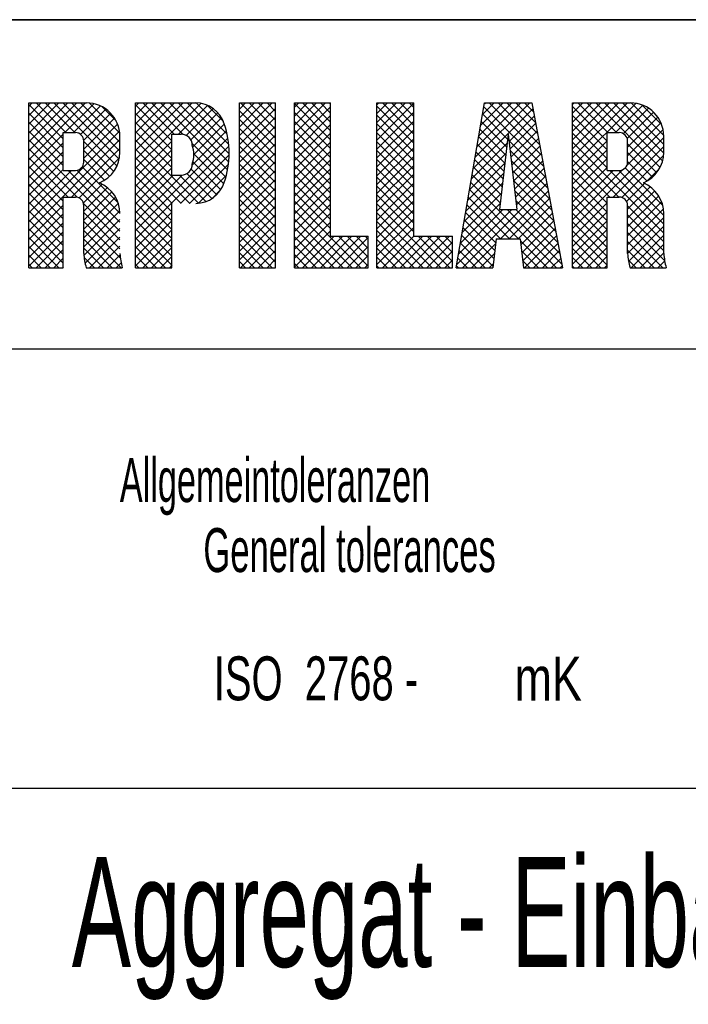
# Model space of a CAD drawing. Header units: millimetres. Extents: x 0 to 1189, y 0 to 841.
# Tile 159 of 217: x 1013 to 1043, y 40 to 85. Entities that reach past the tile are written whole.
import ezdxf
from ezdxf.enums import TextEntityAlignment as Align

# ---------------------------------------------------------------- set-up
doc = ezdxf.new("R2010")
doc.units = ezdxf.units.MM
doc.header["$LTSCALE"] = 65.395
doc.layers.get('0').update_dxf_attribs({"linetype": 'CONTINUOUS'})
doc.styles.get("Standard").update_dxf_attribs({"font": 'txt', "width": 0.6})
doc.styles.add('TEXTSTYLE_3', font='txt', dxfattribs={"width": 0.8})

# ---------------------------------------------------------------- blocks, each defined once
blk = doc.blocks.new('*T2300')
at = {"color": 5, "linetype": 'Continuous'}
for p, q in [((0, 0), (187, 0)), ((0, 0), (0, -75)), ((187, 0), (187, -75)), ((0, -75), (187, -75))]:
    blk.add_line(p, q, dxfattribs=at)
at = {"color": 2, "linetype": 'Continuous', "style": 'TEXTSTYLE_3'}
for s, width, p in [('8M34DF_GENSET', 0.688645, (73.4, -6.75)), ('1.0', 0.547619, (121.614, -6.75)), ('8M34DF_GENSET', 0.688645, (73.4, -13.25)), ('1.0', 0.547619, (121.614, -13.25))]:
    blk.add_text(s, height=5, dxfattribs=dict(at, width=width)).set_placement(p)
for s, width, p in [('W882', 0.833333, (81.679, -22.5)), ('1:25', 0.511905, (128.405, -22.5)), ('-', 0.619048, (11, -72.75))]:
    blk.add_text(s, height=5, dxfattribs=dict(at, width=width)).set_placement(p, align=Align.CENTER)
for s, width, p in [('~80000', 0.690476, (185.6, -22.5)), ('1', 0.47619, (185.6, -62.75)), ('1', 0.47619, (185.6, -73.25))]:
    blk.add_text(s, height=5, dxfattribs=dict(at, width=width)).set_placement(p, align=Align.RIGHT)
at = {"color": 5, "linetype": 'Continuous', "width": 0.761905}
blk.add_text('mK', height=2, dxfattribs=at).set_placement((45.071, -31), align=Align.CENTER)
at = {"color": 7, "linetype": 'Continuous', "style": 'TEXTSTYLE_3'}
for s, width, p in [('Aggregat - Einbauzeichnung', 0.604396, (23.4, -43.125)), ('DIESEL GEN SET INSTALLATION DRAWING', 0.689116, (23.4, -51.875))]:
    blk.add_text(s, height=5, dxfattribs=dict(at, width=width)).set_placement(p)
at = {"color": 7, "linetype": 'Continuous', "style": 'TEXTSTYLE_3', "width": 0.688645}
blk.add_text('8M34DF GENSET', height=5, dxfattribs=at).set_placement((121.5, -72.75), align=Align.CENTER)

msp = doc.modelspace()

# ---------------------------------------------------------------- linework, layer by layer
at = {"color": 6, "linetype": 'Continuous'}
for p, q in [((1179, 85), (992, 85)), ((1179, 70), (992, 70))]:
    msp.add_line(p, q, dxfattribs=at)
at = {"color": 5, "linetype": 'Continuous'}
for p, q in [((1013.44054, 81.20969), (1016.07131, 81.20969)), ((1013.44054, 73.70637), (1013.44054, 81.20969)), ((1013.44054, 81.18894), (1013.46129, 81.20969)), ((1013.60216, 81.20969), (1013.44054, 81.04807)), ((1014.00623, 81.20969), (1013.44054, 80.644)), ((1014.4103, 81.20969), (1013.44054, 80.23993)), ((1014.81437, 81.20969), (1013.44054, 79.83586)), ((1015.21844, 81.20969), (1013.44054, 79.43178)), ((1015.62252, 81.20969), (1013.44054, 79.02771)), ((1016.02659, 81.20969), (1013.44054, 78.62364)), ((1015.12952, 79.85638), (1013.77621, 81.20969)), ((1015.53359, 79.85638), (1014.18028, 81.20969)), ((1017.45314, 78.3409), (1014.58435, 81.20969)), ((1017.55362, 78.64449), (1014.98842, 81.20969)), ((1016.39559, 81.17462), (1015.07735, 79.85638)), ((1017.58821, 79.01398), (1015.3925, 81.20969)), ((1017.58821, 79.41805), (1015.79657, 81.20969)), ((1017.58217, 79.82815), (1016.20669, 81.20363)), ((1018.30334, 81.20969), (1021.04138, 81.20969)), ((1018.30334, 73.70639), (1018.30334, 81.20969)), ((1018.45101, 81.20969), (1018.30334, 81.06201)), ((1018.85508, 81.20969), (1018.30334, 80.65794)), ((1019.25916, 81.20969), (1018.30334, 80.25387)), ((1019.66323, 81.20969), (1018.30334, 79.8498)), ((1020.0673, 81.20969), (1018.30334, 79.44573)), ((1020.47137, 81.20969), (1018.30334, 79.04166)), ((1020.87544, 81.20969), (1018.30334, 78.63758)), ((1021.2615, 81.19168), (1018.30334, 78.23351)), ((1020.04987, 79.78489), (1018.62507, 81.20969)), ((1020.46102, 79.7778), (1019.02914, 81.20969)), ((1022.48572, 78.15718), (1019.43321, 81.20969)), ((1022.53723, 78.50974), (1019.83728, 81.20969)), ((1022.55815, 78.89289), (1020.24135, 81.20969)), ((1022.53947, 79.31563), (1020.64542, 81.20969)), ((1022.4645, 79.79468), (1021.04952, 81.20966)), ((1023.02309, 81.20969), (1024.66788, 81.20969)), ((1023.02309, 73.70639), (1023.02309, 81.20969)), ((1023.29987, 81.20969), (1023.02309, 80.93291)), ((1023.70394, 81.20969), (1023.02309, 80.52884)), ((1024.10801, 81.20969), (1023.02309, 80.12477)), ((1024.51208, 81.20969), (1023.02309, 79.7207)), ((1024.66788, 79.61166), (1023.06985, 81.20969)), ((1024.66788, 80.01573), (1023.47392, 81.20969)), ((1024.66788, 80.4198), (1023.87799, 81.20969)), ((1024.66788, 80.82387), (1024.28206, 81.20969)), ((1024.66788, 73.70639), (1024.66788, 81.20969)), ((1025.52601, 81.20969), (1027.17077, 81.20969)), ((1025.52601, 73.70639), (1025.52601, 81.20969)), ((1025.72429, 81.20969), (1025.52601, 81.01141)), ((1026.12836, 81.20969), (1025.52601, 80.60734)), ((1026.53244, 81.20969), (1025.52601, 80.20327)), ((1026.93651, 81.20969), (1025.52601, 79.79919)), ((1027.17077, 79.53319), (1025.52601, 81.17795)), ((1027.17077, 79.93726), (1025.89835, 81.20969)), ((1027.17077, 80.34134), (1026.30242, 81.20969)), ((1027.17077, 80.74541), (1026.70649, 81.20969)), ((1027.17077, 81.14948), (1027.11056, 81.20969)), ((1027.17077, 75.13663), (1027.17077, 81.20969)), ((1029.28038, 81.20969), (1030.96093, 81.20969)), ((1029.28038, 73.70639), (1029.28038, 81.20969)), ((1029.36093, 81.20969), (1029.28038, 81.12914)), ((1029.765, 81.20969), (1029.28038, 80.72507)), ((1030.16908, 81.20969), (1029.28038, 80.32099)), ((1030.57315, 81.20969), (1029.28038, 79.91692)), ((1030.96093, 81.1934), (1029.28038, 79.51285)), ((1030.96093, 79.78375), (1029.53499, 81.20969)), ((1030.96093, 80.18782), (1029.93906, 81.20969)), ((1030.96093, 80.59189), (1030.34313, 81.20969)), ((1030.96093, 80.99596), (1030.7472, 81.20969)), ((1030.96093, 75.13663), (1030.96093, 81.20969)), ((1032.89172, 73.70639), (1034.17891, 81.20969)), ((1036.23014, 81.20969), (1033.75416, 78.7337)), ((1035.82607, 81.20969), (1033.83783, 79.22144)), ((1035.422, 81.20969), (1033.9215, 79.70919)), ((1035.01793, 81.20969), (1034.00517, 80.19693)), ((1034.61386, 81.20969), (1034.08885, 80.68467)), ((1034.20979, 81.20969), (1034.17252, 81.17242)), ((1034.17891, 81.20969), (1036.3243, 81.20969)), ((1036.76725, 78.82628), (1034.38384, 81.20969)), ((1036.67501, 79.32259), (1034.78791, 81.20969)), ((1036.58277, 79.8189), (1035.19198, 81.20969)), ((1036.49053, 80.31521), (1035.59605, 81.20969)), ((1036.3983, 80.81151), (1036.00012, 81.20969)), ((1036.3243, 81.20969), (1037.71876, 73.70639)), ((1038.18357, 81.20969), (1040.81436, 81.20969)), ((1038.18357, 73.70637), (1038.18357, 81.20969)), ((1038.2505, 81.20969), (1038.18357, 81.14276)), ((1038.65457, 81.20969), (1038.18357, 80.73869)), ((1039.05864, 81.20969), (1038.18357, 80.33461)), ((1039.46271, 81.20969), (1038.18357, 79.93054)), ((1039.86678, 81.20969), (1038.18357, 79.52647)), ((1040.27085, 81.20969), (1038.18357, 79.1224)), ((1040.67492, 81.20969), (1038.18357, 78.71833)), ((1041.05912, 81.18981), (1038.18357, 78.31426)), ((1039.77785, 79.85638), (1038.42455, 81.20969)), ((1040.18193, 79.85638), (1038.82862, 81.20969)), ((1042.16542, 78.27696), (1039.23269, 81.20969)), ((1042.27806, 78.56839), (1039.63676, 81.20969)), ((1042.33056, 78.91996), (1040.04083, 81.20969)), ((1042.33127, 79.32332), (1040.44491, 81.20969)), ((1042.33088, 79.72779), (1040.84938, 81.20928)), ((1015.01378, 79.56805), (1013.44054, 81.14129)), ((1015.01378, 79.16398), (1013.44054, 80.73722)), ((1016.69884, 81.0738), (1015.48142, 79.85638)), ((1016.95489, 80.92578), (1015.80183, 79.77272)), ((1017.17091, 80.73772), (1015.94211, 79.50893)), ((1017.41201, 80.40239), (1016.78093, 81.03347)), ((1019.94809, 79.48259), (1018.30334, 81.12734)), ((1019.94809, 79.07852), (1018.30334, 80.72327)), ((1021.57432, 81.10043), (1020.25878, 79.78489)), ((1021.83255, 80.95458), (1020.60698, 79.72901)), ((1022.04585, 80.76382), (1020.81285, 79.53081)), ((1022.29479, 80.36846), (1021.55454, 81.10871)), ((1024.66788, 80.96141), (1023.02309, 79.31663)), ((1024.66788, 79.20759), (1023.02309, 80.85237)), ((1027.17077, 81.03988), (1025.52601, 79.39512)), ((1027.17077, 79.12912), (1025.52601, 80.77388)), ((1030.96093, 79.37967), (1029.28038, 81.06022)), ((1030.96093, 80.78933), (1029.28038, 79.10878)), ((1036.37287, 80.94834), (1033.67048, 78.24596)), ((1035.22579, 79.5596), (1034.09058, 80.6948)), ((1036.85948, 78.32997), (1034.14975, 81.0397)), ((1039.75686, 79.4733), (1038.18357, 81.0466)), ((1041.37547, 81.10209), (1040.12976, 79.85638)), ((1041.64167, 80.96422), (1040.488, 79.81055)), ((1041.86676, 80.78524), (1040.66984, 79.58832)), ((1042.2331, 80.22964), (1041.35123, 81.11151)), ((1015.01378, 78.7599), (1013.44054, 80.33314)), ((1017.34848, 80.51123), (1015.94344, 79.10618)), ((1019.94809, 78.67445), (1018.30334, 80.3192)), ((1022.21588, 80.52977), (1020.89978, 79.21367)), ((1022.33803, 80.24785), (1020.94925, 78.85907)), ((1024.66788, 80.55734), (1023.02309, 78.91256)), ((1024.66788, 78.80352), (1023.02309, 80.4483)), ((1027.17077, 80.63581), (1025.52601, 78.99105)), ((1027.17077, 78.72505), (1025.52601, 80.3698)), ((1030.96093, 78.9756), (1029.28038, 80.65615)), ((1030.96093, 80.38525), (1029.28038, 78.70471)), ((1030.96093, 78.57153), (1029.28038, 80.25208)), ((1035.18425, 79.19707), (1034.03141, 80.3499)), ((1036.43619, 80.6076), (1035.28881, 79.46021)), ((1036.49952, 80.26685), (1035.33035, 79.09768)), ((1039.75686, 79.06923), (1038.18357, 80.64253)), ((1042.05343, 80.56784), (1040.68649, 79.2009)), ((1042.19991, 80.31025), (1040.68649, 78.79682)), ((1015.01378, 78.35583), (1013.44054, 79.92907)), ((1017.57035, 79.92495), (1013.44054, 75.79514)), ((1015.01378, 79.85638), (1015.56421, 79.85638)), ((1015.01378, 78.1401), (1015.01378, 79.85638)), ((1017.48475, 80.24342), (1015.94344, 78.70211)), ((1019.94809, 78.27038), (1018.30334, 79.91513)), ((1022.4309, 79.93665), (1020.87576, 78.38151)), ((1024.66788, 80.15327), (1023.02309, 78.50849)), ((1024.66788, 78.39945), (1023.02309, 80.04423)), ((1027.17077, 80.23174), (1025.52601, 78.58698)), ((1027.17077, 78.32098), (1025.52601, 79.96573)), ((1027.17077, 79.82766), (1025.52601, 78.18291)), ((1030.96093, 79.98118), (1029.28038, 78.30064)), ((1030.96093, 78.16746), (1029.28038, 79.84801)), ((1035.14271, 78.83453), (1033.97225, 80.005)), ((1036.56285, 79.92611), (1035.37189, 78.73515)), ((1039.75686, 78.66516), (1038.18357, 80.23846)), ((1039.75686, 78.26109), (1038.18357, 79.83439)), ((1039.75686, 79.85638), (1040.30727, 79.85638)), ((1039.75686, 78.1401), (1039.75686, 79.85638)), ((1042.29879, 80.00505), (1040.64933, 78.35559)), ((1015.01378, 79.79281), (1013.44054, 78.21957)), ((1017.58821, 79.53874), (1013.44054, 75.39107)), ((1017.58821, 75.37734), (1013.44054, 79.525)), ((1015.01378, 79.38874), (1013.44054, 77.8155)), ((1015.94344, 78.51933), (1015.94344, 79.47716)), ((1017.3054, 78.08457), (1015.94344, 79.44653)), ((1017.58821, 78.96664), (1017.58821, 79.69277)), ((1022.50148, 79.60315), (1018.30334, 75.40502)), ((1021.16992, 76.64447), (1018.30334, 79.51106)), ((1019.94809, 79.4742), (1018.30334, 77.82944)), ((1019.94809, 79.78489), (1020.37717, 79.78489)), ((1019.94809, 77.92558), (1019.94809, 79.78489)), ((1022.40911, 77.82971), (1020.87068, 79.36814)), ((1024.66788, 79.7492), (1023.02309, 78.10442)), ((1024.66788, 77.99538), (1023.02309, 79.64016)), ((1027.17077, 77.91691), (1025.52601, 79.56166)), ((1027.17077, 79.42359), (1025.52601, 77.77884)), ((1030.96093, 79.57711), (1029.28038, 77.89657)), ((1030.96093, 77.76339), (1029.28038, 79.44393)), ((1035.20477, 79.37617), (1033.58681, 77.75821)), ((1035.10117, 78.472), (1033.91308, 79.66009)), ((1035.2516, 79.78489), (1034.85828, 76.35231)), ((1035.2516, 79.78489), (1035.64492, 76.35231)), ((1036.95172, 77.83366), (1035.2841, 79.50128)), ((1036.62617, 79.58536), (1035.41343, 78.37262)), ((1042.33127, 79.63346), (1038.18357, 75.48576)), ((1039.75686, 79.48348), (1038.18357, 77.91019)), ((1042.33127, 75.28261), (1038.18357, 79.43031)), ((1040.68649, 78.51933), (1040.68649, 79.47716)), ((1042.00789, 78.03042), (1040.68649, 79.35182)), ((1042.33127, 78.96664), (1042.33127, 79.69277)), ((1015.64597, 76.9155), (1013.44054, 79.12093)), ((1015.01378, 78.98467), (1013.44054, 77.41143)), ((1017.58821, 79.13467), (1015.37796, 76.92442)), ((1017.11759, 77.86831), (1015.94344, 79.04246)), ((1022.54578, 79.24339), (1018.30334, 75.00094)), ((1020.77197, 76.63836), (1018.30334, 79.10699)), ((1019.94809, 79.07012), (1018.30334, 77.42537)), ((1024.66788, 79.34513), (1023.02309, 77.70034)), ((1024.66788, 77.5913), (1023.02309, 79.23609)), ((1024.66788, 78.94106), (1023.02309, 77.29627)), ((1027.17077, 77.51284), (1025.52601, 79.15759)), ((1027.17077, 79.01952), (1025.52601, 77.37477)), ((1030.96093, 79.17304), (1029.28038, 77.4925)), ((1030.96093, 77.35932), (1029.28038, 79.03986)), ((1035.15248, 78.91981), (1033.50314, 77.27047)), ((1035.01808, 77.74694), (1033.79474, 78.97029)), ((1035.05962, 78.10947), (1033.85391, 79.31519)), ((1037.04396, 77.33735), (1035.33639, 79.04492)), ((1036.6895, 79.24462), (1035.45497, 78.01009)), ((1036.75283, 78.90387), (1035.49651, 77.64755)), ((1039.75686, 79.07941), (1038.18357, 77.50612)), ((1040.28539, 76.92442), (1038.18357, 79.02624)), ((1042.33127, 79.22939), (1040.0263, 76.92442)), ((1041.81109, 77.82315), (1040.68649, 78.94775)), ((1015.23298, 76.92442), (1013.44054, 78.71686)), ((1015.01378, 78.5806), (1013.44054, 77.00736)), ((1017.56609, 78.70848), (1015.73923, 76.88162)), ((1016.89134, 77.69049), (1015.94344, 78.63839)), ((1020.36789, 76.63836), (1018.30334, 78.70292)), ((1019.94809, 78.66605), (1018.30334, 77.0213)), ((1022.55762, 78.85116), (1020.34482, 76.63836)), ((1022.1766, 77.25408), (1020.90703, 78.52365)), ((1022.31171, 77.52304), (1020.9489, 78.88585)), ((1024.66788, 77.18723), (1023.02309, 78.83202)), ((1024.66788, 78.53698), (1023.02309, 76.8922)), ((1027.17077, 77.10877), (1025.52601, 78.75352)), ((1027.17077, 78.61545), (1025.52601, 76.9707)), ((1030.96093, 78.76897), (1029.28038, 77.08843)), ((1030.96093, 76.95525), (1029.28038, 78.63579)), ((1035.10018, 78.46345), (1033.41947, 76.78273)), ((1034.97654, 77.38441), (1033.73557, 78.62538)), ((1037.1362, 76.84105), (1035.38868, 78.58856)), ((1036.81615, 78.56313), (1035.53805, 77.28502)), ((1039.75686, 78.67534), (1038.18357, 77.10205)), ((1039.88132, 76.92442), (1038.18357, 78.62217)), ((1042.32398, 78.81803), (1040.4148, 76.90885)), ((1041.5756, 77.65457), (1040.68649, 78.54368)), ((1015.01378, 76.73955), (1013.44054, 78.31279)), ((1015.01378, 78.17653), (1013.44054, 76.60329)), ((1015.38143, 78.1401), (1013.44054, 76.19922)), ((1015.01378, 78.1401), (1015.56421, 78.1401)), ((1017.58821, 75.78141), (1015.22951, 78.1401)), ((1017.58814, 76.18554), (1015.62815, 78.14553)), ((1017.50078, 76.67697), (1015.8753, 78.30246)), ((1019.96382, 76.63836), (1018.30334, 78.29885)), ((1019.94809, 78.26198), (1018.30334, 76.61723)), ((1022.52659, 78.41606), (1020.7489, 76.63836)), ((1021.99531, 77.0313), (1020.82471, 78.2019)), ((1024.66788, 76.78316), (1023.02309, 78.42794)), ((1024.66788, 78.13291), (1023.02309, 76.48813)), ((1024.66788, 76.37909), (1023.02309, 78.02387)), ((1027.17077, 76.7047), (1025.52601, 78.34945)), ((1027.17077, 78.21138), (1025.52601, 76.56663)), ((1030.96093, 78.3649), (1029.28038, 76.68435)), ((1030.96093, 76.55118), (1029.28038, 78.23172)), ((1035.04789, 78.00708), (1033.33579, 76.29498)), ((1034.935, 77.02188), (1033.67641, 78.28048)), ((1037.22843, 76.34474), (1035.44098, 78.1322)), ((1036.87948, 78.22238), (1035.57959, 76.92249)), ((1039.75686, 78.27127), (1038.18357, 76.69797)), ((1039.75686, 76.64481), (1038.18357, 78.2181)), ((1040.47101, 78.17727), (1038.18357, 75.88983)), ((1040.02977, 78.1401), (1038.18357, 76.2939)), ((1039.75686, 78.1401), (1040.30727, 78.1401)), ((1042.33127, 75.68668), (1039.87785, 78.1401)), ((1042.33127, 76.09075), (1040.28192, 78.1401)), ((1042.28504, 76.54105), (1040.57517, 78.25092)), ((1042.14088, 78.23086), (1041.55014, 77.64012)), ((1015.01378, 76.33548), (1013.44054, 77.90872)), ((1020.42182, 77.92757), (1018.30334, 75.80909)), ((1020.01576, 77.92558), (1018.30334, 76.21316)), ((1019.94809, 76.25002), (1018.30334, 77.89478)), ((1019.94809, 77.92558), (1020.37717, 77.92558)), ((1021.50007, 76.7184), (1020.29289, 77.92558)), ((1021.77091, 76.85163), (1020.629, 77.99354)), ((1022.43256, 77.91796), (1021.158, 76.64339)), ((1024.66788, 77.72884), (1023.02309, 76.08406)), ((1024.66788, 75.97502), (1023.02309, 77.6198)), ((1027.17077, 76.30062), (1025.52601, 77.94538)), ((1027.17077, 77.80731), (1025.52601, 76.16255)), ((1030.96093, 77.96083), (1029.28038, 76.28028)), ((1030.96093, 76.14711), (1029.28038, 77.82765)), ((1030.96093, 77.55676), (1029.28038, 75.87621)), ((1037.44236, 73.70639), (1033.55807, 77.59067)), ((1034.89346, 76.65935), (1033.61724, 77.93558)), ((1037.32067, 75.84843), (1035.49327, 77.67583)), ((1036.9428, 77.88164), (1035.62113, 76.55996)), ((1039.75686, 76.24073), (1038.18357, 77.81403)), ((1015.01378, 75.93141), (1013.44054, 77.50465)), ((1016.77493, 77.51325), (1015.92468, 76.663)), ((1017.01933, 77.35357), (1015.94344, 76.27768)), ((1017.22459, 77.15477), (1015.94344, 75.87361)), ((1019.94809, 75.84595), (1018.30334, 77.4907)), ((1022.18355, 77.26488), (1021.76925, 76.85057)), ((1024.66788, 77.32477), (1023.02309, 75.67999)), ((1024.66788, 75.57095), (1023.02309, 77.21573)), ((1027.17077, 75.89655), (1025.52601, 77.54131)), ((1027.17077, 77.40324), (1025.52601, 75.75848)), ((1027.17077, 75.49248), (1025.52601, 77.13724)), ((1030.96093, 75.74303), (1029.28038, 77.42358)), ((1030.96093, 77.15269), (1029.28038, 75.47214)), ((1037.00613, 77.54089), (1033.17163, 73.70639)), ((1034.9956, 77.55072), (1033.25212, 75.80724)), ((1035.71532, 75.02935), (1033.4989, 77.24577)), ((1037.06946, 77.20015), (1034.89866, 75.02935)), ((1037.41291, 75.35212), (1035.54556, 77.21947)), ((1039.75686, 75.83666), (1038.18357, 77.40996)), ((1041.45459, 77.54457), (1040.63899, 76.72897)), ((1041.70871, 77.39462), (1040.68649, 76.3724)), ((1041.92295, 77.20479), (1040.68649, 75.96833)), ((1015.01378, 75.52734), (1013.44054, 77.10057)), ((1015.01378, 75.12326), (1013.44054, 76.6965)), ((1015.01378, 76.92442), (1015.56421, 76.92442)), ((1015.01378, 73.70637), (1015.01378, 76.92442)), ((1017.39109, 76.9172), (1015.94344, 75.46954)), ((1019.94809, 75.44188), (1018.30334, 77.08663)), ((1019.94809, 75.03781), (1018.30334, 76.68256)), ((1024.66788, 76.9207), (1023.02309, 75.27592)), ((1024.66788, 75.16688), (1023.02309, 76.81166)), ((1027.17077, 76.99917), (1025.52601, 75.35441)), ((1028.55279, 73.70639), (1025.52601, 76.73316)), ((1030.96093, 75.33896), (1029.28038, 77.01951)), ((1030.96093, 76.74861), (1029.28038, 75.06807)), ((1034.94331, 77.09435), (1033.16845, 75.3195)), ((1035.31125, 75.02935), (1033.43973, 76.90087)), ((1037.13278, 76.8594), (1035.30273, 75.02935)), ((1037.50515, 74.85581), (1035.59785, 76.76311)), ((1039.75686, 75.43259), (1038.18357, 77.00589)), ((1039.75686, 76.92442), (1040.30727, 76.92442)), ((1039.75686, 73.70637), (1039.75686, 76.92442)), ((1042.09873, 76.9765), (1040.68649, 75.56426)), ((1042.23295, 76.70665), (1040.68649, 75.16018)), ((1015.01378, 76.56024), (1013.44054, 74.987)), ((1015.01378, 74.71919), (1013.44054, 76.29243)), ((1017.58821, 74.97326), (1015.93453, 76.62695)), ((1017.5145, 76.63654), (1015.94344, 75.06547)), ((1015.94344, 74.34998), (1015.94344, 76.54518)), ((1017.58255, 76.30051), (1015.94344, 74.6614)), ((1017.58821, 74.56919), (1015.94344, 76.21397)), ((1019.94809, 74.63374), (1018.30334, 76.27849)), ((1019.94809, 76.24163), (1018.30334, 74.59687)), ((1019.94809, 73.70639), (1019.94809, 76.63837)), ((1024.66788, 76.51663), (1023.02309, 74.87185)), ((1024.66788, 74.76281), (1023.02309, 76.40759)), ((1027.17077, 76.5951), (1025.52601, 74.95034)), ((1028.14872, 73.70639), (1025.52601, 76.32909)), ((1032.18943, 73.70639), (1029.28038, 76.61544)), ((1030.96093, 76.34454), (1029.28038, 74.664)), ((1035.41348, 76.35231), (1032.91743, 73.85627)), ((1035.00941, 76.35231), (1033.00111, 74.34401)), ((1034.89101, 76.63799), (1033.08478, 74.83175)), ((1034.90718, 75.02935), (1033.38057, 76.55596)), ((1034.85828, 76.35231), (1035.64492, 76.35231)), ((1037.68962, 73.86319), (1035.2005, 76.35231)), ((1037.59738, 74.3595), (1035.60458, 76.35231)), ((1037.19611, 76.51866), (1035.7068, 75.02935)), ((1039.75686, 76.65499), (1038.18357, 75.08169)), ((1039.75686, 75.02852), (1038.18357, 76.60182)), ((1039.75686, 76.25091), (1038.18357, 74.67762)), ((1040.68649, 74.34998), (1040.68649, 76.54518)), ((1042.33127, 74.87854), (1040.68649, 76.52332)), ((1042.31581, 76.38544), (1040.68649, 74.75611)), ((1015.01378, 76.15617), (1013.44054, 74.58293)), ((1015.01378, 74.31512), (1013.44054, 75.88836)), ((1017.60761, 74.14572), (1015.94344, 75.80989)), ((1017.58821, 75.9021), (1015.94996, 74.26385)), ((1019.94809, 74.22967), (1018.30334, 75.87442)), ((1019.94809, 75.83756), (1018.30334, 74.1928)), ((1024.66788, 76.11256), (1023.02309, 74.46778)), ((1024.66788, 74.35874), (1023.02309, 76.00352)), ((1027.17077, 76.19102), (1025.52601, 74.54627)), ((1027.74465, 73.70639), (1025.52601, 75.92502)), ((1027.17077, 75.78695), (1025.52601, 74.1422)), ((1031.78536, 73.70639), (1029.28038, 76.21137)), ((1030.96093, 75.94047), (1029.28038, 74.25993)), ((1031.38129, 73.70639), (1029.28038, 75.80729)), ((1034.64424, 74.48415), (1033.26223, 75.86616)), ((1034.68578, 74.84668), (1033.3214, 76.21106)), ((1037.25944, 76.17792), (1035.82881, 74.74729)), ((1037.32276, 75.83717), (1035.87036, 74.38477)), ((1039.75686, 74.62445), (1038.18357, 76.19775)), ((1039.75686, 75.84684), (1038.18357, 74.27355)), ((1039.75686, 74.22038), (1038.18357, 75.79367)), ((1042.33127, 74.47447), (1040.68649, 76.11925)), ((1042.33127, 75.99682), (1040.68649, 74.35204)), ((1042.33127, 74.34998), (1042.33127, 76.16939)), ((1015.01378, 75.7521), (1013.44054, 74.17886)), ((1015.01378, 73.91105), (1013.44054, 75.48429)), ((1015.01378, 75.34803), (1013.44054, 73.77479)), ((1017.64287, 73.70639), (1015.94344, 75.40582)), ((1017.58821, 75.49803), (1016.00197, 73.91179)), ((1019.94809, 73.82559), (1018.30334, 75.47035)), ((1019.94809, 75.43348), (1018.30334, 73.78873)), ((1024.66788, 75.70849), (1023.02309, 74.0637)), ((1024.66788, 73.95466), (1023.02309, 75.59945)), ((1027.34058, 73.70639), (1025.52601, 75.52095)), ((1027.17077, 75.38288), (1025.52601, 73.73813)), ((1030.96093, 75.5364), (1029.28038, 73.85586)), ((1030.97722, 73.70639), (1029.28038, 75.40322)), ((1034.60269, 74.12163), (1033.20306, 75.52126)), ((1037.38609, 75.49643), (1035.91191, 74.02224)), ((1039.75686, 75.44277), (1038.18357, 73.86948)), ((1039.75686, 73.81631), (1038.18357, 75.3896)), ((1042.36694, 74.03473), (1040.68649, 75.71518)), ((1042.33127, 75.59275), (1040.72968, 73.99117)), ((1014.81437, 73.70639), (1013.44054, 75.08022)), ((1015.01378, 74.94396), (1013.77621, 73.70639)), ((1017.2388, 73.70639), (1015.94344, 75.00175)), ((1017.58821, 75.09396), (1016.20064, 73.70639)), ((1019.66323, 73.70639), (1018.30334, 75.06628)), ((1019.94809, 75.02941), (1018.62507, 73.70639)), ((1024.51208, 73.70639), (1023.02309, 75.19538)), ((1024.66788, 75.30442), (1023.06985, 73.70639)), ((1024.66788, 74.90034), (1023.47392, 73.70639)), ((1026.93651, 73.70639), (1025.52601, 75.11688)), ((1027.32858, 75.13663), (1025.89835, 73.70639)), ((1027.73265, 75.13663), (1026.30242, 73.70639)), ((1028.13673, 75.13663), (1026.70649, 73.70639)), ((1028.5408, 75.13663), (1027.11056, 73.70639)), ((1027.17077, 75.13663), (1028.88707, 75.13663)), ((1028.88707, 75.07882), (1027.51463, 73.70639)), ((1028.88707, 73.77618), (1027.52662, 75.13663)), ((1028.88707, 74.18026), (1027.9307, 75.13663)), ((1028.88707, 74.58433), (1028.33477, 75.13663)), ((1028.88707, 74.9884), (1028.73884, 75.13663)), ((1028.88707, 73.70639), (1028.88707, 75.13663)), ((1030.57315, 73.70639), (1029.28038, 74.99915)), ((1030.96522, 75.13663), (1029.53499, 73.70639)), ((1031.36929, 75.13663), (1029.93906, 73.70639)), ((1031.77337, 75.13663), (1030.34313, 73.70639)), ((1032.17744, 75.13663), (1030.7472, 73.70639)), ((1030.96093, 75.13663), (1032.71296, 75.13663)), ((1032.58151, 75.13663), (1031.15127, 73.70639)), ((1032.5935, 73.70639), (1031.16326, 75.13663)), ((1032.71296, 73.991), (1031.56734, 75.13663)), ((1032.71296, 74.39507), (1031.97141, 75.13663)), ((1032.71296, 74.79915), (1032.37548, 75.13663)), ((1032.71296, 73.70639), (1032.71296, 75.13663)), ((1034.56114, 73.7591), (1033.14389, 75.17635)), ((1034.70672, 75.02935), (1034.5551, 73.70637)), ((1034.70672, 75.02935), (1035.79649, 75.02935)), ((1035.79649, 75.02935), (1035.94811, 73.70637)), ((1037.03828, 73.70639), (1035.807, 74.93768)), ((1037.44942, 75.15568), (1036.00012, 73.70639)), ((1039.46271, 73.70639), (1038.18357, 74.98553)), ((1039.75686, 75.0387), (1038.42455, 73.70639)), ((1042.29121, 73.70639), (1040.68649, 75.31111)), ((1041.88714, 73.70639), (1040.68649, 74.90704)), ((1042.33127, 75.18868), (1040.84898, 73.70639)), ((1014.4103, 73.70639), (1013.44054, 74.67615)), ((1015.01378, 74.53989), (1014.18028, 73.70639)), ((1016.83473, 73.70639), (1015.94344, 74.59768)), ((1017.58821, 74.68989), (1016.60471, 73.70639)), ((1019.25916, 73.70639), (1018.30334, 74.66221)), ((1019.94809, 74.62534), (1019.02914, 73.70639)), ((1024.10801, 73.70639), (1023.02309, 74.7913)), ((1024.66788, 74.49627), (1023.87799, 73.70639)), ((1026.53244, 73.70639), (1025.52601, 74.71281)), ((1028.88707, 74.67475), (1027.9187, 73.70639)), ((1030.16908, 73.70639), (1029.28038, 74.59508)), ((1032.71296, 74.86401), (1031.55534, 73.70639)), ((1032.71296, 74.45993), (1031.95941, 73.70639)), ((1033.80572, 73.70639), (1033.02556, 74.48655)), ((1034.20979, 73.70639), (1033.08473, 74.83145)), ((1034.68187, 74.81257), (1033.5757, 73.70639)), ((1036.63421, 73.70639), (1035.8593, 74.4813)), ((1037.51274, 74.81494), (1036.40419, 73.70639)), ((1037.57607, 74.47419), (1036.80827, 73.70639)), ((1039.05864, 73.70639), (1038.18357, 74.58146)), ((1039.75686, 74.63463), (1038.82862, 73.70639)), ((1041.48307, 73.70639), (1040.68649, 74.50297)), ((1042.33127, 74.78461), (1041.25305, 73.70639)), ((1014.00623, 73.70639), (1013.44054, 74.27208)), ((1015.01378, 74.13582), (1014.58435, 73.70639)), ((1016.43066, 73.70639), (1015.95883, 74.17821)), ((1017.5925, 74.29011), (1017.00878, 73.70639)), ((1018.85508, 73.70639), (1018.30334, 74.25814)), ((1019.94809, 74.22127), (1019.43321, 73.70639)), ((1023.70394, 73.70639), (1023.02309, 74.38723)), ((1023.29987, 73.70639), (1023.02309, 73.98316)), ((1024.66788, 74.0922), (1024.28206, 73.70639)), ((1026.12836, 73.70639), (1025.52601, 74.30874)), ((1028.88707, 74.27068), (1028.32277, 73.70639)), ((1029.765, 73.70639), (1029.28038, 74.19101)), ((1032.71296, 74.05586), (1032.36348, 73.70639)), ((1033.40164, 73.70639), (1032.96639, 74.14164)), ((1034.62957, 74.35619), (1033.97977, 73.70639)), ((1036.23014, 73.70639), (1035.9116, 74.02493)), ((1037.6394, 74.13345), (1037.21234, 73.70639)), ((1038.65457, 73.70639), (1038.18357, 74.17739)), ((1039.75686, 74.23056), (1039.23269, 73.70639)), ((1041.079, 73.70639), (1040.71676, 74.06862)), ((1042.33127, 74.38054), (1041.65712, 73.70639)), ((1042.3702, 74.0154), (1042.06119, 73.70639)), ((1013.60216, 73.70639), (1013.44054, 73.86801)), ((1013.44054, 73.70639), (1015.01378, 73.70639)), ((1015.01378, 73.73174), (1014.98842, 73.70639)), ((1016.0518, 73.70639), (1017.69654, 73.70639)), ((1017.64195, 73.93549), (1017.41285, 73.70639)), ((1018.45101, 73.70639), (1018.30334, 73.85406)), ((1018.30334, 73.70639), (1019.94809, 73.70639)), ((1019.94809, 73.8172), (1019.83728, 73.70639)), ((1023.02309, 73.70639), (1024.66788, 73.70639)), ((1025.72429, 73.70639), (1025.52601, 73.90467)), ((1025.52601, 73.70639), (1028.88707, 73.70639)), ((1028.88707, 73.86661), (1028.72684, 73.70639)), ((1029.36093, 73.70639), (1029.28038, 73.78694)), ((1029.28038, 73.70639), (1032.71296, 73.70639)), ((1032.89172, 73.70639), (1034.5551, 73.70639)), ((1032.99757, 73.70639), (1032.90722, 73.79674)), ((1034.57727, 73.89982), (1034.38384, 73.70639)), ((1035.94811, 73.70639), (1037.71876, 73.70639)), ((1037.70272, 73.7927), (1037.61641, 73.70639)), ((1038.2505, 73.70639), (1038.18357, 73.77332)), ((1038.18357, 73.70639), (1039.75686, 73.70639)), ((1039.75686, 73.82649), (1039.63676, 73.70639)), ((1040.79485, 73.70639), (1042.43963, 73.70639))]:
    msp.add_line(p, q, dxfattribs=at)
at = {"color": 7, "linetype": 'Continuous'}
msp.add_line((1179, 50), (992, 50), dxfattribs=at)
at = {"color": 5, "linetype": 'Continuous'}
for centre, radius, start, end in [((1016.07131, 79.69277), 1.51692, 0, 90), ((1021.04138, 79.85529), 1.35439, 17.366208, 90), ((1040.81436, 79.69277), 1.51692, 0, 90), ((1018.46944, 78.92403), 4.08883, 340.936395, 19.064188), ((1015.56421, 79.47716), 0.37924, 0, 90), ((1040.30727, 79.47716), 0.37923, 0, 90), ((1020.37717, 79.28429), 0.50058, 0, 90), ((1016.07131, 78.96664), 1.51692, 292.776582, 360), ((1019.62629, 78.85523), 1.32297, 341.075399, 18.924732), ((1040.81436, 78.96664), 1.51692, 292.776582, 360), ((1015.56421, 78.51933), 0.37923, 270, 360), ((1040.30727, 78.51933), 0.37923, 270, 360), ((1020.37717, 78.42616), 0.50058, 270, 360), ((1016.07131, 76.16939), 1.51692, 0, 67.223418), ((1021.04138, 77.99274), 1.35438, 270, 342.632042), ((1040.81436, 76.16939), 1.51692, 0, 67.223418), ((1015.56421, 76.54518), 0.37924, 0, 90), ((1040.30727, 76.54518), 0.37923, 0, 90), ((1019.04587, 74.54136), 3.10833, 183.529782, 195.582511), ((1020.69065, 74.54136), 3.10832, 183.529793, 195.582511), ((1043.78893, 74.54136), 3.10833, 183.529782, 195.582511), ((1045.43369, 74.54136), 3.10832, 183.529793, 195.582511)]:
    msp.add_arc(centre, radius, start, end, dxfattribs=at)

# ---------------------------------------------------------------- block references
msp.add_blockref('*T2300', (992, 85))

# ---------------------------------------------------------------- texts
at = {"color": 5, "linetype": 'Continuous', "style": 'TEXTSTYLE_3', "width": 0.582707}
msp.add_text('Allgemeintoleranzen', height=2, dxfattribs=at).set_placement((1017.58394, 63.03754))
at = {"color": 5, "linetype": 'Continuous', "style": 'TEXTSTYLE_3'}
for s, width, p in [('General tolerances', 0.588624, (1028.03538, 59.85135)), ('ISO  2768 -', 0.679654, (1026.50612, 54.01037))]:
    msp.add_text(s, height=2, dxfattribs=dict(at, width=width)).set_placement(p, align=Align.CENTER)

doc.saveas('drawing.dxf')
